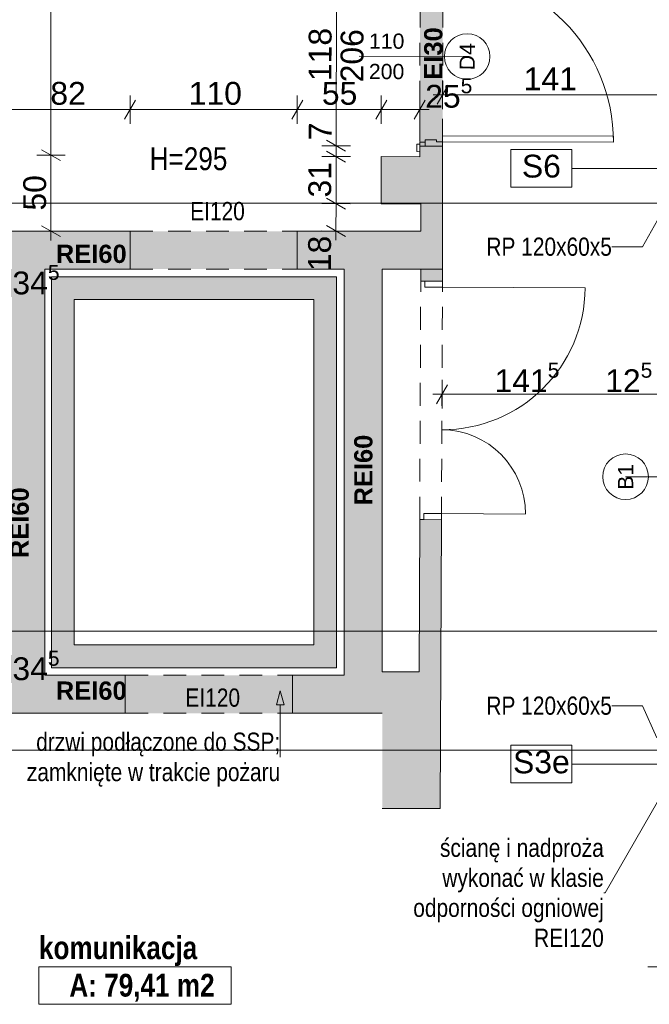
# Paper-space layout 'A-29. RZUT - PIĘTRO -1' of a CAD drawing. Header units: millimetres. Extents: x 0 to 950, y 0 to 750.
# Tile 5 of 28: x 221 to 303, y 128 to 258. Entities that reach past the tile are written whole.
import ezdxf
from ezdxf.xclip import XClip

# ---------------------------------------------------------------- set-up
doc = ezdxf.new("R2010")
doc.units = ezdxf.units.MM
doc.header["$MEASUREMENT"] = 0
doc.header["$XCLIPFRAME"] = 0
for name, pattern in [('ACAD_ISO03W100', [300, 120, -180]), ('DASHDOTX2', [1000, 500, -250, 0, -250]), ('Przer. długie kreski', [2.5, 1.5, -1]), ('PRZERYWANA_DU_A', [550, 350, -200])]:
    doc.linetypes.add(name, pattern=pattern)
for name, color, linetype, lineweight in [('0_Nr_pióra__1', 7, 'Continuous', 20), ('A_linie przekroju_Nr_pióra__1', 7, 'Continuous', 20), ('A_winda_Nr_pióra__1', 7, 'Continuous', 20), ('A_wymiary_Nr_pióra__1', 7, 'Continuous', 20), ('A_wymiary_Nr_pióra__2', 8, 'Continuous', 13), ('A_ściany_Nr_pióra__1', 7, 'Continuous', 20), ('Drzwi Archicad_Nr_pióra__1', 7, 'Continuous', 20), ('Drzwi Archicad_Nr_pióra__3', 252, 'Continuous', 13), ('Znaczniki drzwi Archicada_Nr_pióra__3', 252, 'Continuous', 13)]:
    doc.layers.add(name, color=color, linetype=linetype, lineweight=lineweight)
for name, color, linetype, lineweight, true_color in [('A_opis ścian_Nr_pióra__19', 7, 'Continuous', 5, 0x191919), ('A_opis_Nr_pióra__10', 7, 'Continuous', 13, 0x4b4b4b), ('A_opis_Nr_pióra__255', 7, 'Continuous', 15, 0x242424), ('A_opis_Nr_pióra__8', 7, 'Continuous', 13, 0x4c4c4c), ('A_osie_Nr_pióra__16', 7, 'Continuous', 5, 0x0f0f0f), ('A_ppoż proj_Nr_pióra__8', 7, 'Continuous', 13, 0x4c4c4c), ('A_ppoż_Nr_pióra__8', 7, 'Continuous', 13, 0x4c4c4c), ('A_wymiary_Nr_pióra__4', 7, 'Continuous', 18, 0x4b4b4b), ('A_ściany_Nr_pióra__10', 7, 'Continuous', 13, 0x4b4b4b)]:
    doc.layers.add(name, color=color, linetype=linetype, lineweight=lineweight, true_color=true_color)
for name, color, linetype in [('A_podrys', 7, 'Continuous'), ('A_ppoż', 7, 'Continuous'), ('A_ppoż proj', 7, 'Continuous'), ('A_winda', 7, 'Continuous'), ('A_ściany', 7, 'Continuous')]:
    doc.layers.add(name, color=color, linetype=linetype)
doc.styles.add('STYL_AUTOMATYCZNY_1', font='arial.ttf')
doc.styles.add('STYL_AUTOMATYCZNY_2', font='ARIALN.TTF')
doc.styles.add('STYL_AUTOMATYCZNY_3', font='arial.ttf')
doc.styles.add('STYL_AUTOMATYCZNY_4', font='arial.ttf')
doc.styles.add('STYL_AUTOMATYCZNY_5', font='arial.ttf')
doc.styles.add('STYL_AUTOMATYCZNY_6', font='ARIALN.TTF')

# ---------------------------------------------------------------- blocks, each defined once
blk = doc.blocks.new('Rysunek_2_2', base_point=(-3203.21, -656.72))
at = {"layer": 'A_ppoż', "linetype": 'Continuous', "lineweight": 0, "true_color": 0x0b0b0b}
for points in [[(235.03, 224.75), (257.03, 224.75), (257.03, 229.75), (235.03, 229.75)], [(234.41, 171.29), (234.41, 166.29), (256.41, 166.29), (256.41, 171.29)]]:
    blk.add_hatch(color=28, dxfattribs=at).paths.add_polyline_path(points)
at = {"layer": 'A_ppoż proj', "linetype": 'Continuous', "lineweight": 0, "true_color": 0x121212}
blk.add_hatch(color=250, dxfattribs=at).paths.add_polyline_path([(273.13, 240.95), (276.13, 240.95), (276.19, 264.55), (274.19, 264.55), (274.22, 275.65), (273.22, 275.65)])
at = {"layer": 'A_winda', "linetype": 'Continuous', "lineweight": 0, "true_color": 0xfdfdfd}
h = blk.add_hatch(color=7, dxfattribs=at)
h.paths.add_polyline_path([(224.69, 223.75), (224.69, 172.29), (262.19, 172.29), (262.19, 223.75)])
h.paths.add_polyline_path([(259.19, 220.75), (259.19, 175.29), (227.69, 175.29), (227.69, 220.75)], flags=0)
at = {"layer": 'A_ściany', "linetype": 'Continuous', "lineweight": 0, "true_color": 0x000000}
for points in [[(273.13, 239.55), (276.13, 239.55), (276.13, 240.95), (273.13, 240.95)], [(211.23, 233.19), (211.93, 233.19), (211.93, 227.18), (218.84, 227.18), (218.84, 223.11), (223.84, 223.11), (223.84, 224.75), (224.81, 224.75), (224.81, 229.75), (218.63, 229.75), (218.63, 239.75), (211.23, 239.75)], [(276.13, 233.35), (276.13, 239.55), (268.07, 239.56), (268.07, 233.35)], [(276.13, 224.75), (276.13, 233.35), (273.27, 233.35), (273.27, 229.75)], [(224.81, 229.75), (224.81, 224.75), (235.03, 224.75), (235.03, 229.75)], [(273.27, 229.75), (257.03, 229.75), (257.03, 224.75), (276.13, 224.75)], [(263.19, 224.75), (263.19, 171.29), (268.19, 166.29), (268.19, 224.75)], [(273.26, 223.18), (276.12, 223.17), (276.13, 224.75), (273.27, 224.76)], [(218.84, 223.11), (218.83, 166.29), (223.83, 171.29), (223.84, 223.11)], [(273.05, 171.77), (275.83, 153.77), (275.99, 191.77), (273.13, 191.78)], [(218.83, 166.29), (234.41, 166.29), (234.41, 171.29), (223.83, 171.29)], [(256.41, 166.29), (268.19, 166.29), (263.19, 171.29), (256.41, 171.29)], [(273.05, 171.77), (268.19, 171.77), (268.19, 153.77), (275.83, 153.77)]]:
    blk.add_hatch(color=18, dxfattribs=at).paths.add_polyline_path(points)
at = {"layer": '0_Nr_pióra__1', "color": 7, "linetype": 'Continuous', "lineweight": 20, "ltscale": 2}
for p, q in [((223.05, 132.93), (223.05, 127.99)), ((223.05, 132.93), (248.35, 132.93)), ((248.35, 132.93), (248.35, 127.99)), ((223.05, 127.99), (248.35, 127.99))]:
    blk.add_line(p, q, dxfattribs=at)
at = {"layer": 'A_linie przekroju_Nr_pióra__1', "color": 7, "linetype": 'ACAD_ISO03W100', "lineweight": 20, "ltscale": 2}
blk.add_line((73.24, 177.09), (535.17, 177.09), dxfattribs=at)
at = {"layer": 'A_opis ścian_Nr_pióra__19', "color": 250, "linetype": 'Continuous', "lineweight": 5, "ltscale": 2, "true_color": 0x191919}
for p, q in [((293.13, 240.49), (285.13, 240.49)), ((285.13, 240.49), (285.13, 235.54)), ((293.13, 235.54), (293.13, 240.49)), ((293.13, 238.02), (313.13, 238.02)), ((285.13, 235.54), (293.13, 235.54)), ((293.13, 162.08), (285.13, 162.08)), ((285.13, 162.08), (285.13, 157.13)), ((293.13, 157.13), (293.13, 162.08)), ((293.13, 159.61), (313.13, 159.61)), ((285.13, 157.13), (293.13, 157.13))]:
    blk.add_line(p, q, dxfattribs=at)
at = {"layer": 'A_opis_Nr_pióra__255', "color": 250, "linetype": 'Continuous', "lineweight": 15, "ltscale": 2, "true_color": 0x242424}
for p, q in [((304.81, 231.9), (302.42, 227.69)), ((302.42, 227.69), (298.4, 227.69)), ((254.78, 169.25), (254.28, 167.39)), ((254.78, 169.25), (255.28, 167.39)), ((255.28, 167.39), (254.28, 167.39)), ((254.78, 167.39), (254.78, 160.51)), ((302.42, 167.29), (298.4, 167.29)), ((304.33, 163.07), (302.42, 167.29)), ((304.39, 154.63), (297.5, 142.65)), ((297.5, 142.65), (297.34, 142.65))]:
    blk.add_line(p, q, dxfattribs=at)
at = {"layer": 'A_osie_Nr_pióra__16', "color": 250, "linetype": 'DASHDOTX2', "lineweight": 5, "ltscale": 2, "true_color": 0x0f0f0f}
for p, q in [((535.17, 233.43), (86.77, 233.43)), ((535.17, 161.43), (86.77, 161.43))]:
    blk.add_line(p, q, dxfattribs=at)
at = {"layer": 'A_winda_Nr_pióra__1', "color": 7, "linetype": 'PRZERYWANA_DU_A', "lineweight": 20, "ltscale": 2, "flags": 128}
for points in [[(224.69, 223.75), (262.19, 223.75), (262.19, 172.29), (224.69, 172.29)], [(259.19, 220.75), (259.19, 175.29), (227.69, 175.29), (227.69, 220.75)]]:
    blk.add_lwpolyline(points, close=True, dxfattribs=at)
at = {"layer": 'A_wymiary_Nr_pióra__1', "color": 7, "linetype": 'Continuous', "lineweight": 20, "ltscale": 2}
for p, q in [((276.85, 248.95), (275.41, 246.45)), ((235.76, 247), (234.31, 244.5)), ((257.76, 247), (256.31, 244.5)), ((268.79, 247), (267.35, 244.5)), ((272.41, 244.5), (273.85, 247)), ((263.38, 240.26), (260.89, 241.71)), ((223.38, 240.47), (225.88, 239.03)), ((263.38, 238.85), (260.88, 240.3)), ((263.36, 232.64), (260.87, 234.09)), ((223.38, 230.47), (225.88, 229.03)), ((260.86, 230.5), (263.35, 229.05)), ((276.78, 209.54), (275.34, 207.04))]:
    blk.add_line(p, q, dxfattribs=at)
at = {"layer": 'A_wymiary_Nr_pióra__2', "color": 8, "linetype": 'Continuous', "lineweight": 13, "ltscale": 2}
for p, q in [((224.63, 239.75), (224.63, 295.75)), ((262.2, 264.58), (262.14, 240.98)), ((276.13, 245.82), (276.13, 249.57)), ((235.03, 243.87), (235.03, 247.62)), ((257.03, 243.87), (257.03, 247.62)), ((268.07, 243.87), (268.07, 247.62)), ((273.13, 243.87), (273.13, 247.62)), ((274.91, 247.7), (276.13, 247.7)), ((276.13, 247.7), (304.33, 247.7)), ((218.63, 245.75), (235.03, 245.75)), ((235.03, 245.75), (257.03, 245.75)), ((257.03, 245.75), (268.07, 245.75)), ((268.07, 245.75), (273.13, 245.75)), ((273.13, 245.75), (274.35, 245.75)), ((260.26, 240.99), (264.01, 240.98)), ((262.14, 240.98), (262.13, 239.57)), ((226.51, 239.75), (222.76, 239.75)), ((224.63, 229.75), (224.63, 239.75)), ((260.26, 239.58), (264.01, 239.57)), ((262.13, 239.57), (262.12, 233.36)), ((260.24, 233.37), (263.99, 233.36)), ((262.12, 233.36), (262.11, 229.78)), ((226.51, 229.75), (222.76, 229.75)), ((224.63, 228.52), (224.63, 229.75)), ((260.23, 229.78), (263.98, 229.77)), ((262.11, 229.78), (262.1, 228.55)), ((276.06, 206.42), (276.06, 210.17)), ((274.84, 208.29), (276.06, 208.29)), ((276.06, 208.29), (304.33, 208.29)), ((303.11, 132.9), (304.33, 132.9))]:
    blk.add_line(p, q, dxfattribs=at)
at = {"layer": 'A_ściany_Nr_pióra__1', "color": 7, "linetype": 'Continuous', "lineweight": 20, "ltscale": 2}
for p, q in [((273.13, 240.95), (273.13, 240.21)), ((273.83, 240.95), (273.13, 240.95)), ((276.13, 240.95), (273.83, 240.95)), ((235.03, 229.75), (235.03, 224.75)), ((257.03, 229.75), (257.03, 224.75)), ((273.26, 223.18), (273.26, 223.92)), ((273.82, 223.18), (273.26, 223.18)), ((276.12, 223.17), (273.82, 223.18)), ((276.12, 223.17), (276.12, 223.91)), ((273.13, 191.78), (273.13, 191.04)), ((273.69, 191.78), (273.13, 191.78)), ((275.99, 191.77), (273.69, 191.78)), ((275.99, 191.77), (275.99, 191.03))]:
    blk.add_line(p, q, dxfattribs=at)
at = {"layer": 'A_ściany_Nr_pióra__1', "color": 7, "linetype": 'Continuous', "lineweight": 20, "ltscale": 2, "flags": 128}
for points in [[(273.13, 240.95), (273.13, 239.55)], [(276.13, 239.55), (276.13, 240.95)], [(273.13, 239.55), (268.07, 239.56)], [(268.07, 239.56), (268.07, 233.35)], [(276.13, 233.35), (276.13, 239.55)], [(268.07, 233.35), (273.27, 233.35)], [(273.27, 233.35), (273.27, 229.75)], [(276.13, 224.75), (276.13, 233.35)], [(224.81, 229.75), (218.63, 229.75)], [(235.03, 229.75), (224.81, 229.75)], [(273.27, 229.75), (257.03, 229.75)], [(223.84, 223.11), (223.84, 224.75)], [(223.84, 224.75), (224.81, 224.75)], [(224.81, 224.75), (235.03, 224.75)], [(257.03, 224.75), (263.19, 224.75)], [(263.19, 224.75), (263.19, 171.29)], [(268.19, 224.75), (276.13, 224.75)], [(268.19, 171.77), (268.19, 224.75)], [(273.27, 224.76), (273.26, 223.18)], [(276.13, 224.75), (273.27, 224.76)], [(276.12, 223.17), (276.13, 224.75)], [(223.83, 171.29), (223.84, 223.11)], [(273.13, 191.78), (273.05, 171.77)], [(275.83, 153.77), (275.99, 191.77)], [(234.41, 171.29), (223.83, 171.29)], [(234.41, 166.29), (234.41, 171.29)], [(263.19, 171.29), (256.41, 171.29)], [(256.41, 171.29), (256.41, 166.29)], [(273.05, 171.77), (268.19, 171.77)], [(218.83, 166.29), (234.41, 166.29)], [(256.41, 166.29), (268.19, 166.29)], [(268.19, 153.77), (275.83, 153.77)]]:
    blk.add_lwpolyline(points, dxfattribs=at)
at = {"layer": 'A_ściany_Nr_pióra__10', "color": 251, "linetype": 'Przer. długie kreski', "lineweight": 13, "ltscale": 2, "true_color": 0x4b4b4b}
for p, q in [((235.03, 229.75), (257.03, 229.75)), ((235.03, 224.75), (257.03, 224.75)), ((273.13, 191.78), (273.26, 223.18)), ((275.99, 191.77), (276.12, 223.17)), ((234.41, 171.29), (256.41, 171.29)), ((234.41, 166.29), (256.41, 166.29))]:
    blk.add_line(p, q, dxfattribs=at)
at = {"layer": 'Drzwi Archicad_Nr_pióra__1', "color": 7, "linetype": 'Continuous', "lineweight": 20, "ltscale": 2}
for p, q in [((235.03, 229.75), (235.03, 224.75)), ((257.03, 229.75), (257.03, 224.75)), ((273.26, 223.18), (273.26, 223.92)), ((273.26, 223.18), (273.26, 223.92)), ((273.82, 223.18), (273.26, 223.18)), ((273.82, 223.18), (273.26, 223.18)), ((273.82, 222.38), (273.82, 223.18)), ((273.82, 223.18), (276.12, 223.17)), ((276.12, 223.17), (273.82, 223.18)), ((276.12, 223.17), (273.82, 223.18)), ((276.12, 223.17), (276.12, 223.91)), ((276.12, 223.17), (276.12, 223.91)), ((276.12, 223.17), (276.12, 222.37)), ((276.12, 222.37), (273.82, 222.38)), ((276.12, 222.37), (294.88, 222.29)), ((273.69, 191.78), (273.69, 192.58)), ((273.69, 192.58), (275.99, 192.57)), ((275.99, 192.57), (275.99, 191.77)), ((275.99, 192.57), (287.03, 192.52)), ((273.69, 191.78), (273.13, 191.78)), ((273.69, 191.78), (273.13, 191.78)), ((273.13, 191.78), (273.13, 191.04)), ((273.13, 191.78), (273.13, 191.04)), ((275.99, 191.77), (273.69, 191.78)), ((275.99, 191.77), (273.69, 191.78)), ((275.99, 191.77), (273.69, 191.78)), ((275.99, 191.77), (275.99, 191.03)), ((275.99, 191.77), (275.99, 191.03))]:
    blk.add_line(p, q, dxfattribs=at)
for centre, radius, start, end in [((276.12, 222.37), 18.76, 269.7626, 359.7626), ((275.99, 192.57), 11.04, 359.7626, 89.7626)]:
    blk.add_arc(centre, radius, start, end, dxfattribs=at)
at = {"layer": 'Drzwi Archicad_Nr_pióra__3', "color": 252, "linetype": 'Przer. długie kreski', "lineweight": 13, "ltscale": 2}
for p, q in [((273.19, 264.55), (273.13, 240.95)), ((276.19, 264.55), (276.13, 240.95))]:
    blk.add_line(p, q, dxfattribs=at)
at = {"layer": 'Drzwi Archicad_Nr_pióra__3', "color": 252, "linetype": 'Continuous', "lineweight": 13, "ltscale": 2}
for p, q in [((272.75, 240.22), (272.75, 241.22)), ((272.75, 241.22), (273.13, 241.21)), ((273.13, 240.95), (273.13, 241.45)), ((273.13, 241.45), (273.83, 241.45)), ((273.13, 241.21), (273.13, 240.21)), ((275.33, 241.75), (273.83, 241.75)), ((273.83, 241.75), (273.83, 240.95)), ((273.83, 241.45), (273.83, 240.95)), ((275.33, 241.51), (275.33, 241.75)), ((276.13, 241.51), (275.33, 241.51)), ((276.13, 241.51), (276.13, 242.31)), ((276.13, 242.31), (298.61, 242.25)), ((276.13, 240.95), (276.13, 241.51)), ((298.61, 241.45), (276.13, 241.51)), ((298.61, 242.25), (298.61, 241.45)), ((273.13, 240.21), (272.75, 240.22)), ((273.83, 240.95), (273.13, 240.95)), ((273.83, 240.95), (273.13, 240.95)), ((273.83, 240.95), (273.13, 240.95)), ((273.13, 240.95), (273.13, 240.21)), ((273.13, 240.95), (273.13, 240.21)), ((273.83, 240.95), (276.13, 240.95)), ((276.13, 240.95), (273.83, 240.95)), ((276.13, 240.95), (273.83, 240.95))]:
    blk.add_line(p, q, dxfattribs=at)
blk.add_arc((276.13, 241.51), 22.48, 359.8509, 89.8509, dxfattribs=at)
at = {"layer": 'Znaczniki drzwi Archicada_Nr_pióra__3', "color": 252, "linetype": 'Continuous', "lineweight": 13, "ltscale": 2}
for p, q in [((279.37, 252.74), (265.16, 252.78)), ((300.2, 197.43), (314.83, 197.43))]:
    blk.add_line(p, q, dxfattribs=at)
at = {"layer": 'Znaczniki drzwi Archicada_Nr_pióra__3', "color": 252, "linetype": 'Continuous', "lineweight": 13, "ltscale": 2, "flags": 128}
for points in [[(279.36, 249.74, 1), (279.38, 255.74, 1)], [(300.2, 200.43, 1), (300.2, 194.43, 1)]]:
    blk.add_lwpolyline(points, format="xyb", close=True, dxfattribs=at)
at = {"layer": '0_Nr_pióra__1', "color": 7, "linetype": 'Continuous', "lineweight": 20, "char_height": 3, "attachment_point": 1, "style": 'STYL_AUTOMATYCZNY_6'}
for s, insert in [('\\A1;{\\pql;\\fArial Narrow|b1|i0|c238|p0;\\W1.000000;komunikacja}', (223.05, 136.93)), ('\\A1;{\\pql;\\fArial Narrow|b1|i0|c238|p0;\\W1.000000;A: 79,41 m2}', (227.05, 132))]:
    blk.add_mtext(s, dxfattribs=dict(at, insert=insert))
at = {"layer": 'A_opis ścian_Nr_pióra__19', "color": 250, "linetype": 'Continuous', "lineweight": 5, "true_color": 0x191919, "char_height": 3, "attachment_point": 2, "style": 'STYL_AUTOMATYCZNY_1'}
for s, insert in [('\\A1;{\\pqc;\\fArial|b0|i0|c238|p0;\\W1.000000;S6}', (289.13, 239.81)), ('\\A1;{\\pqc;\\fArial|b0|i0|c238|p0;\\W1.000000;S3e}', (289.13, 161.39))]:
    blk.add_mtext(s, dxfattribs=dict(at, insert=insert))
at = {"layer": 'A_opis_Nr_pióra__10', "color": 251, "linetype": 'Continuous', "lineweight": 13, "true_color": 0x4b4b4b, "char_height": 2.4, "attachment_point": 6, "style": 'STYL_AUTOMATYCZNY_2'}
for insert in [(298.4, 227.69), (298.4, 167.28)]:
    blk.add_mtext('\\A1;{\\pqr;\\fArial Narrow|b0|i0|c238|p0;\\W1.000000;RP 120x60x5}', dxfattribs=dict(at, insert=insert))
at = {"layer": 'A_opis_Nr_pióra__10', "color": 251, "linetype": 'Continuous', "lineweight": 13, "true_color": 0x4b4b4b, "insert": (297.34, 142.65), "char_height": 2.4, "width": 27.8445, "attachment_point": 6, "line_spacing_factor": 0.987106, "style": 'STYL_AUTOMATYCZNY_2'}
blk.add_mtext('\\A1;{\\pqr;\\fArial Narrow|b0|i0|c238|p0;\\W1.000000;ścianę i nadproża wykonać w klasie odporności ogniowej REI120}', dxfattribs=at)
at = {"layer": 'A_opis_Nr_pióra__8', "color": 251, "linetype": 'Continuous', "lineweight": 13, "true_color": 0x4c4c4c, "insert": (254.78, 160.19), "char_height": 2.4, "attachment_point": 6, "line_spacing_factor": 0.9967, "style": 'STYL_AUTOMATYCZNY_2'}
blk.add_mtext('\\A1;{\\pqr;\\fArial Narrow|b0|i0|c238|p0;\\W1.000000;drzwi podłączone do SSP;\\P\\pqr;\\fArial Narrow|b0|i0|c238|p0;\\W1.000000;zamknięte w trakcie pożaru}', dxfattribs=at)
at = {"layer": 'A_ppoż proj_Nr_pióra__8', "color": 251, "linetype": 'Continuous', "lineweight": 13, "true_color": 0x4c4c4c, "char_height": 2.4, "attachment_point": 5, "rotation": 90, "style": 'STYL_AUTOMATYCZNY_3'}
for s, insert in [('\\A1;{\\pqc;\\fArial|b1|i0|c238|p0;\\W1.000000;EI30}', (274.93, 253.14)), ('\\A1;{\\pqc;\\fArial|b1|i0|c238|p0;\\W1.000000;REI60}', (265.73, 198.3)), ('\\A1;{\\pqc;\\fArial|b1|i0|c238|p0;\\W1.000000;REI60}', (220.53, 191.37))]:
    blk.add_mtext(s, dxfattribs=dict(at, insert=insert))
at = {"layer": 'A_ppoż proj_Nr_pióra__8', "color": 251, "linetype": 'Continuous', "lineweight": 13, "true_color": 0x4c4c4c, "char_height": 2.4, "attachment_point": 5, "style": 'STYL_AUTOMATYCZNY_3'}
for insert in [(229.93, 226.75), (229.93, 169.26)]:
    blk.add_mtext('\\A1;{\\pqc;\\fArial|b1|i0|c238|p0;\\W1.000000;REI60}', dxfattribs=dict(at, insert=insert))
at = {"layer": 'A_ppoż_Nr_pióra__8', "color": 251, "linetype": 'Continuous', "lineweight": 13, "true_color": 0x4c4c4c, "char_height": 2.4, "attachment_point": 5, "style": 'STYL_AUTOMATYCZNY_2'}
for insert in [(246.53, 232.37), (245.91, 168.34)]:
    blk.add_mtext('\\A1;{\\pqc;\\fArial Narrow|b0|i0|c238|p0;\\W1.000000;EI120}', dxfattribs=dict(at, insert=insert))
at = {"layer": 'A_wymiary_Nr_pióra__1', "color": 7, "linetype": 'Continuous', "lineweight": 20, "char_height": 3, "attachment_point": 7, "style": 'STYL_AUTOMATYCZNY_1'}
for s, insert in [('\\A1;{\\pql;\\fArial|b0|i0|c238|p0;\\W1.000000;25\\fArial|b0|i0|c238|p0;\\W1.000000;\\A1{\\H.66x;\\S5^  ;}}', (273.85, 245.13)), ('\\A1;{\\pql;\\fArial|b0|i0|c238|p0;\\W1.000000;34\\fArial|b0|i0|c238|p0;\\W1.000000;\\A1{\\H.66x;\\S5^  ;}}', (219.56, 220.56)), ('\\A1;{\\pql;\\fArial|b0|i0|c238|p0;\\W1.000000;141\\fArial|b0|i0|c238|p0;\\W1.000000;\\A1{\\H.66x;\\S5^  ;}}', (282.97, 207.69)), ('\\A1;{\\pql;\\fArial|b0|i0|c238|p0;\\W1.000000;12\\fArial|b0|i0|c238|p0;\\W1.000000;\\A1{\\H.66x;\\S5^  ;}}', (297.52, 207.69)), ('\\A1;{\\pql;\\fArial|b0|i0|c238|p0;\\W1.000000;34\\fArial|b0|i0|c238|p0;\\W1.000000;\\A1{\\H.66x;\\S5^  ;}}', (219.56, 169.78))]:
    blk.add_mtext(s, dxfattribs=dict(at, insert=insert))
at = {"layer": 'A_wymiary_Nr_pióra__1', "color": 7, "linetype": 'Continuous', "lineweight": 20, "char_height": 3, "attachment_point": 7, "style": 'STYL_AUTOMATYCZNY_5'}
for s, insert, width, rotation in [('\\A1;{\\pql;\\fArial|b0|i0|c238|p0;\\W1.000000;118}', (261.56, 249.51), 6.5592, 89.8509), ('\\A1;{\\pql;\\fArial|b0|i0|c238|p0;\\W1.000000;206}', (265.76, 249.34), 6.8645, 89.8509), ('\\A1;{\\pql;\\fArial|b0|i0|c238|p0;\\W1.000000;7}', (261.54, 241.71), 2.2882, 89.8509), ('\\A1;{\\pql;\\fArial|b0|i0|c238|p0;\\W1.000000;31}', (261.52, 234.18), 4.5763, 89.8509), ('\\A1;{\\pql;\\fArial|b0|i0|c238|p0;\\W1.000000;50}', (224.03, 232.46), 4.5763, 90), ('\\A1;{\\pql;\\fArial|b0|i0|c238|p0;\\W1.000000;18}', (261.49, 224.48), 4.5763, 89.8509)]:
    blk.add_mtext(s, dxfattribs=dict(at, insert=insert, width=width, rotation=rotation))
for s, insert, width in [('\\A1;{\\pql;\\fArial|b0|i0|c238|p0;\\W1.000000;141}', (286.8, 248.3), 6.8645), ('\\A1;{\\pql;\\fArial|b0|i0|c238|p0;\\W1.000000;82}', (224.55, 246.35), 4.5763), ('\\A1;{\\pql;\\fArial|b0|i0|c238|p0;\\W1.000000;110}', (242.75, 246.35), 6.5592), ('\\A1;{\\pql;\\fArial|b0|i0|c238|p0;\\W1.000000;55}', (260.26, 246.35), 4.5763)]:
    blk.add_mtext(s, dxfattribs=dict(at, insert=insert, width=width))
at = {"layer": 'A_wymiary_Nr_pióra__4', "color": 251, "linetype": 'Continuous', "lineweight": 18, "true_color": 0x4b4b4b, "insert": (242.72, 239.26), "char_height": 3, "attachment_point": 5, "style": 'STYL_AUTOMATYCZNY_2'}
blk.add_mtext('\\A1;{\\pqc;\\fArial Narrow|b0|i0|c238|p0;\\W1.000000;H=295}', dxfattribs=at)
at = {"layer": 'Znaczniki drzwi Archicada_Nr_pióra__3', "color": 252, "linetype": 'Continuous', "lineweight": 13, "char_height": 2, "attachment_point": 7, "style": 'STYL_AUTOMATYCZNY_4'}
for s, insert, rotation in [('\\A1;{\\pql;\\fArial CE|b0|i0|c238|p0;\\W1.000000;110}', (266.45, 253.74), 359.8509), ('\\A1;{\\pql;\\fArial CE|b0|i0|c238|p0;\\W1.000000;D4}', (280.37, 250.93), 89.8509), ('\\A1;{\\pql;\\fArial CE|b0|i0|c238|p0;\\W1.000000;200}', (266.44, 249.74), 359.8509), ('\\A1;{\\pql;\\fArial CE|b0|i0|c238|p0;\\W1.000000;B1}', (301.2, 195.7), 90)]:
    blk.add_mtext(s, dxfattribs=dict(at, insert=insert, rotation=rotation))

psp = doc.layouts.new('A-29. RZUT - PIĘTRO -1')

# ---------------------------------------------------------------- block references
at = {"layer": 'A_podrys', "color": 37, "linetype": 'Continuous', "lineweight": 5, "true_color": 0x656532}
ref = psp.add_blockref('Rysunek_2_2', (-3203.21, -656.72), dxfattribs=at)
XClip(ref).set_block_clipping_path([(34.2720516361, 101.426833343), (535.1719941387, 519.046833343)])

doc.saveas('drawing.dxf')
